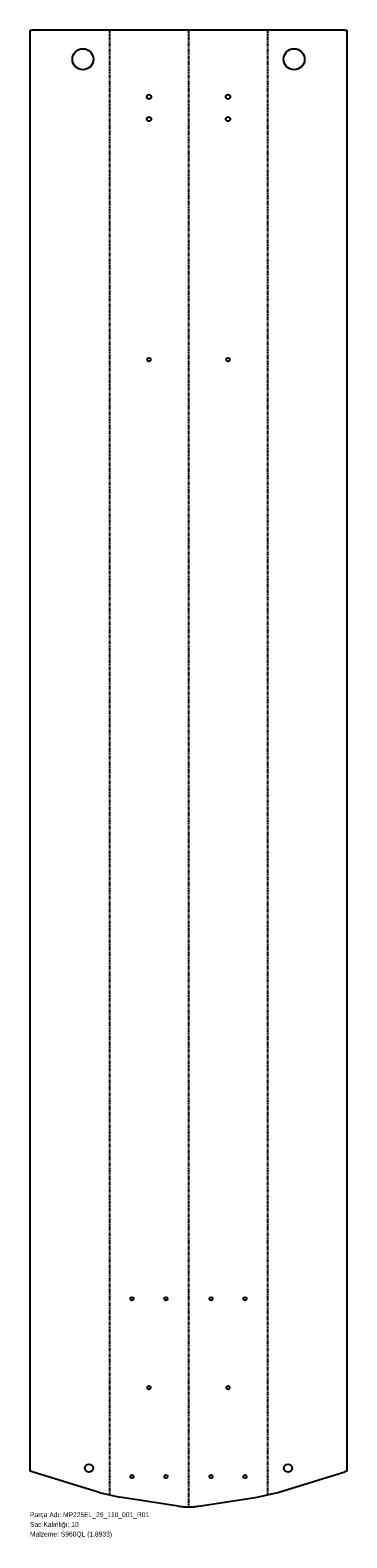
# Model space of a CAD drawing. Header units: millimetres. Extents: x 0 to 784, y -75 to 3655.
import ezdxf

# ---------------------------------------------------------------- set-up
doc = ezdxf.new("R2010")
doc.units = ezdxf.units.MM
for name, pattern in [('SLD-İki-Kısa-Kesik-Çizgili-Uzun-Kesik-Çizgi', [15.748, 8.128, -1.524, 1.524, -1.524, 1.524, -1.524]), ('SLD-Katı', [0]), ('SLD-Sürekli', [0])]:
    doc.linetypes.add(name, pattern=pattern)
doc.layers.add('METIN', color=96, linetype='SLD-Katı')
doc.styles.add('SLDTEXTSTYLE0', font='ARIAL.TTF', dxfattribs={"width": 0.948, "bigfont": 'bigfont'})
doc.styles.add('SLDTEXTSTYLE1', font='ARIAL.TTF', dxfattribs={"width": 0.948})

msp = doc.modelspace()

# ---------------------------------------------------------------- linework, layer by layer
at = {"color": 7, "linetype": 'SLD-Sürekli', "lineweight": 25}
for p, q in [((0.4, 89.4), (0.4, 3655.4)), ((0.4, 3655.4), (5, 3655.4)), ((779.7, 3655.4), (5, 3655.4)), ((779.7, 3655.4), (784.3, 3655.4)), ((784.3, 3655.4), (784.3, 89.4)), ((5, 88), (0.4, 89.4)), ((171, 37.2), (5, 88)), ((613.7, 37.2), (779.7, 88)), ((784.3, 89.4), (779.7, 88)), ((171, 37.2), (222.4, 25.3)), ((366.7, 3.2), (222.4, 25.3)), ((418, 3.2), (562.3, 25.3)), ((562.3, 25.3), (613.7, 37.2))]:
    msp.add_line(p, q, dxfattribs=at)
at = {"color": 7, "linetype": 'SLD-İki-Kısa-Kesik-Çizgili-Uzun-Kesik-Çizgi'}
for p, q in [((196.7, 3655.4), (196.7, 31.3)), ((392.4, 3655.4), (392.4, 1.4)), ((588, 3655.4), (588, 31.3))]:
    msp.add_line(p, q, dxfattribs=at)
at = {"color": 7, "linetype": 'SLD-Sürekli', "lineweight": 25}
for centre, radius in [((131, 3583.4), 26), ((653.7, 3583.4), 26), ((294.5, 3490.4), 5.5), ((490.2, 3490.4), 5.5), ((294.5, 3435.4), 5.5), ((490.2, 3435.4), 5.5), ((294.5, 2840.4), 4.5), ((490.2, 2840.4), 4.5), ((252.5, 516.3), 4.25), ((336.5, 516.3), 4.25), ((448.2, 516.3), 4.25), ((532.2, 516.3), 4.25), ((294.5, 296.3), 4.25), ((490.2, 296.3), 4.25), ((146, 97.1), 10), ((252.5, 76.3), 4.25), ((336.5, 76.3), 4.25), ((448.2, 76.3), 4.25), ((532.2, 76.3), 4.25), ((638.7, 97.1), 10)]:
    msp.add_circle(centre, radius, dxfattribs=at)
msp.add_open_spline([(366.7, 3.2), (371.1, 2.6), (375.4, 2.2), (381.8, 1.7), (383.9, 1.6), (387.1, 1.5), (388.2, 1.4), (389.7, 1.4), (390.3, 1.4), (391.3, 1.4), (391.8, 1.4), (394.5, 1.4), (396.6, 1.4), (399.8, 1.6), (400.9, 1.6), (402.5, 1.7), (403.1, 1.7), (403.9, 1.8), (404.1, 1.8), (404.5, 1.8), (404.7, 1.8), (404.9, 1.8), (405.1, 1.9), (409.3, 2.2), (413.5, 2.6), (418, 3.2)], degree=3, knots=[0, 0, 0, 0, 0.25, 0.25, 0.375, 0.375, 0.4375, 0.4375, 0.46875, 0.46875, 0.5, 0.5, 0.625, 0.625, 0.6875, 0.6875, 0.71875, 0.71875, 0.734375, 0.734375, 0.742188, 0.742188, 0.75, 0.75, 1, 1, 1, 1], dxfattribs=at)

# ---------------------------------------------------------------- texts
at = {"layer": 'METIN', "char_height": 12, "attachment_point": 1}
for s, insert, style in [('Sac Kalınlığı: 10', (0, -36), 'SLDTEXTSTYLE0'), ('Parça Adı: MP225EL_26_110_001_R01', (0, -12), 'SLDTEXTSTYLE0'), ('Malzeme: S960QL (1.8933)', (0, -60), 'SLDTEXTSTYLE1')]:
    msp.add_mtext(s, dxfattribs=dict(at, insert=insert, style=style))

doc.saveas('drawing.dxf')
